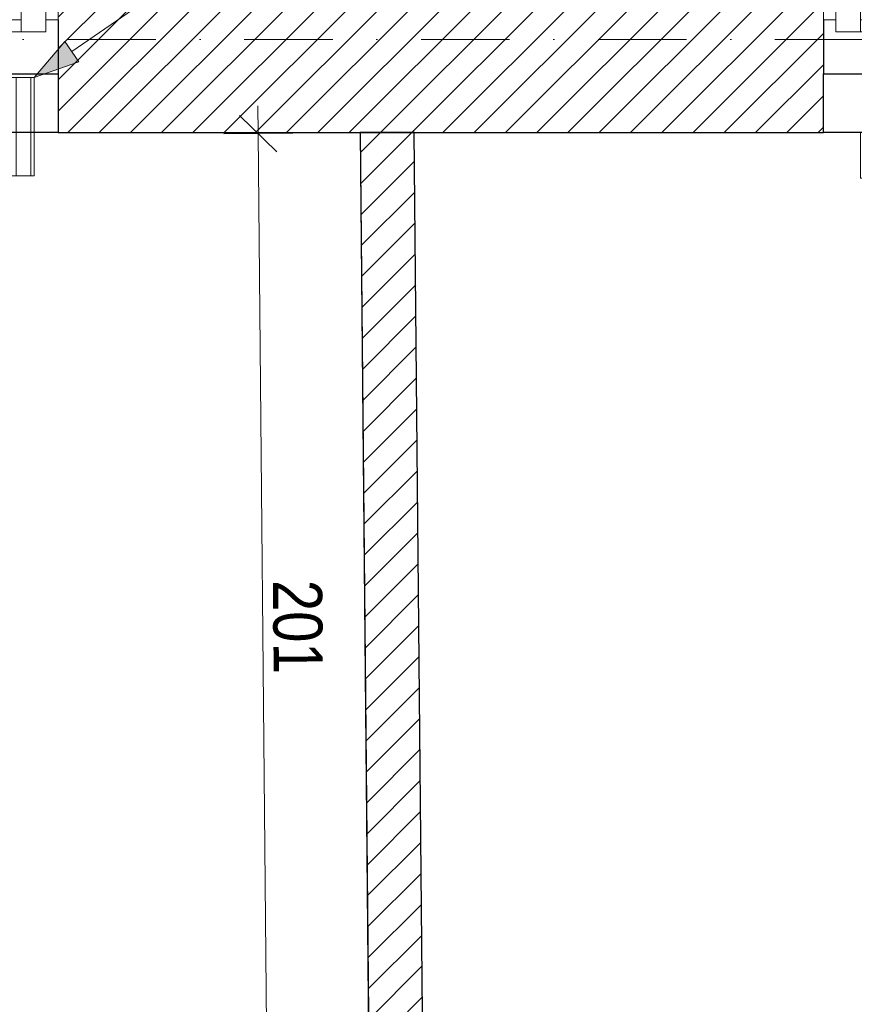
# Model space of a CAD drawing. Header units: millimetres. Extents: x 172139 to 266886, y 98118 to 138225.
# Tile 77 of 123: x 219943 to 221643, y 119371 to 121376. Entities that reach past the tile are written whole.
import ezdxf

# ---------------------------------------------------------------- set-up
doc = ezdxf.new("R2010")
doc.units = ezdxf.units.MM
doc.header["$MEASUREMENT"] = 0
doc.linetypes.add('Kropki i Kreski', pattern=[360, 180, -90, 0, -90])
doc.linetypes.add('Wipeout_Contour', pattern=[1000, 0, -1000])
for name, color, linetype in [('Konstrukcja - Siatki mod', 7, 'Continuous'), ('KR_INW', 7, 'Continuous'), ('NAPIS_SODON', 7, 'Continuous'), ('Okna ArchiCADa', 7, 'Continuous'), ('PRZEBUDOWA_WYBURZENIA_DZIAŁOWE', 7, 'Continuous'), ('PRZEBUDOWA_WYBURZENIA_OPIS', 7, 'Continuous')]:
    doc.layers.add(name, color=color, linetype=linetype)
for name, color, linetype, lineweight, true_color in [('Konstrukcja - Siatki mod_Nr_pióra__48', 7, 'Continuous', 15, 0xa80f02), ('Okna ArchiCADa_Nr_pióra__61', 7, 'Continuous', 13, 0x6a6a6a), ('Okna ArchiCADa_Nr_pióra__64', 7, 'Continuous', 13, 0x41c341), ('PRZEBUDOWA_GRZEJNIK_DEMONTAŻ_Nr_pióra__48', 7, 'Continuous', 15, 0xa80f02), ('PRZEBUDOWA_WYBURZENIA_DZIAŁOWE_Nr_pióra__48', 7, 'Continuous', 15, 0xa80f02), ('PRZEBUDOWA_WYBURZENIA_OPIS_Nr_pióra__20', 7, 'Continuous', 13, 0xb00000)]:
    doc.layers.add(name, color=color, linetype=linetype, lineweight=lineweight, true_color=true_color)
for name, color, linetype, lineweight in [('KR_INW_Nr_pióra__101', 252, 'Continuous', 5), ('KR_INW_Nr_pióra__27', 7, 'Continuous', 25), ('NAPIS_SODON_Nr_pióra__121', 255, 'Continuous', 0), ('Okna ArchiCADa_Nr_pióra__27', 7, 'Continuous', 25), ('PRZEBUDOWA_WYBURZENIA_DZIAŁOWE_Nr_pióra__27', 7, 'Continuous', 25), ('PRZEBUDOWA_WYBURZENIA_OPIS_Nr_pióra__1', 7, 'Continuous', 13), ('STREFA_WYBURZENIA_Nr_pióra__121', 255, 'Continuous', 0)]:
    doc.layers.add(name, color=color, linetype=linetype, lineweight=lineweight)
doc.styles.add('GENERATED_STYLE_1', font='txt')
doc.linetypes.add('X', pattern='A,0,[1,20231130_A.01.3_WYBURZENIA1.Shx,S=2.380952,R=0,X=0,Y=0],-300,0', length=300)
doc.dimstyles.new('GENERATED_STYLE__1', dxfattribs={"dimtxt": 100, "dimasz": 71.25, "dimexe": 0.18, "dimexo": 0, "dimgap": 0.09, "dimtad": 1, "dimdec": 0, "dimlfac": 0.1, "dimzin": 0, "dimdsep": 46, "dimtxsty": 'GENERATED_STYLE_1', "dimblk": 'ARROWHEAD_6', "dimblk1": 'ARROWHEAD_6', "dimblk2": 'ARROWHEAD_6', "dimcen": 0.09, "dimclrd": 256, "dimclre": 256, "dimclrt": 256, "dimadec": 1, "dimazin": 0, "dimtfac": 1, "dimtdec": 4, "dimtmove": 0, "dimatfit": 3, "dimfxl": 0, "dimtolj": 1, "dimtzin": 0, "dimarcsym": 0})
pattern_1 = [(45, (0, 0), (-31.819804, 31.819804), [])]

# ---------------------------------------------------------------- blocks, each defined once
blk = doc.blocks.new('Strop_2', base_point=(188316, 115154.1))
at = {"layer": 'NAPIS_SODON_Nr_pióra__121', "linetype": 'Continuous', "flags": 128}
blk.add_lwpolyline([(205315.4, 121145.6), (224463.2, 121145.6), (224463.2, 120284.7), (224843.2, 120284.7), (224843.2, 121525.6), (230445.6, 121525.6), (230445.6, 120284.7), (230445.6, 115394.1), (230442.2, 115394.1), (230443.9, 117003.9), (226439, 117009.8), (226379.4, 115221.6), (224893.2, 115252.5), (224893.2, 113397.6), (205242.2, 113397.6)], dxfattribs=at)
blk = doc.blocks.new('Okno dwuskrzydłowe 19')
at = {"layer": 'Okna ArchiCADa_Nr_pióra__64', "linetype": 'Continuous'}
for p, q in [((-562.8, 230), (562.8, 230)), ((-537.8, 25), (-487.8, 25)), ((-537.8, -25), (-537.8, 25)), ((-487.8, 25), (-50, 25)), ((-487.8, 25), (-487.8, -25)), ((-487.8, 25), (-50, 25)), ((-50, -25), (-50, 25)), ((-50, 25), (0, 25)), ((0, 25), (0, -25)), ((0, 25), (50, 25)), ((0, -25), (0, 25)), ((50, 25), (487.8, 25)), ((50, 25), (50, -25)), ((50, 25), (487.8, 25)), ((487.8, -25), (487.8, 25)), ((487.8, 25), (537.8, 25)), ((537.8, 25), (537.8, -25)), ((-562.8, 0), (-537.8, 0)), ((-562.8, -50), (-562.8, 0)), ((-537.8, 0), (-537.8, -25)), ((-487.8, 0), (-50, 0)), ((50, 0), (487.8, 0)), ((537.8, -25), (537.8, 0)), ((537.8, 0), (562.8, 0)), ((562.8, -50), (562.8, 0)), ((-537.8, -25), (-512.8, -25)), ((-487.8, -25), (-537.8, -25)), ((-512.8, -25), (-512.8, -50)), ((-50, -25), (-487.8, -25)), ((0, -25), (-50, -25)), ((50, -25), (0, -25)), ((487.8, -25), (50, -25)), ((537.8, -25), (487.8, -25)), ((512.8, -50), (512.8, -25)), ((512.8, -25), (537.8, -25)), ((-512.8, -50), (-562.8, -50)), ((-512.8, -50), (-562.8, -50)), ((0, -50), (-512.8, -50)), ((512.8, -50), (0, -50)), ((562.8, -50), (512.8, -50)), ((512.8, -50), (562.8, -50)), ((-512.8, -300), (512.8, -300)), ((-512.8, -300), (-512.8, -330)), ((512.8, -330), (512.8, -300)), ((-512.8, -330), (512.8, -330))]:
    blk.add_line(p, q, dxfattribs=at)
blk = doc.blocks.new('Wnęka sklepiona płasko 19')
at = {"layer": 'Okna ArchiCADa_Nr_pióra__27', "linetype": 'Continuous'}
for p, q in [((-1288.9, 250), (-1288.9, 130)), ((1288.9, 250), (-1288.9, 250)), ((-1288.9, 130), (1288.9, 130))]:
    blk.add_line(p, q, dxfattribs=at)
at = {"layer": 'Okna ArchiCADa_Nr_pióra__61', "linetype": 'Continuous'}
blk.add_line((-1288.9, 250), (1288.9, 250), dxfattribs=at)
blk = doc.blocks.new('Wnęka sklepiona płasko 19_2')
at = {"layer": 'Okna ArchiCADa_Nr_pióra__27', "linetype": 'Continuous'}
for p, q in [((1264.8, 250), (-1264.8, 250)), ((1264.8, 130), (1264.8, 250)), ((-1264.8, 130), (1264.8, 130))]:
    blk.add_line(p, q, dxfattribs=at)
at = {"layer": 'Okna ArchiCADa_Nr_pióra__61', "linetype": 'Continuous'}
blk.add_line((-1264.8, 250), (1264.8, 250), dxfattribs=at)
blk = doc.blocks.new('Ściana_1', base_point=(179075.1, 121675.6))
at = {"layer": 'KR_INW_Nr_pióra__101', "linetype": 'Continuous'}
h = blk.add_hatch(dxfattribs=at)
h.set_pattern_fill('Cegła_licówka', color=256, style=0, pattern_type=2)
h.set_pattern_definition(pattern_1)
h.paths.add_polyline_path([(220021.8, 121525.6), (220021.8, 121425.6), (220021.8, 121375.6), (220021.8, 121145.6), (221580, 121145.6), (221580, 121375.6), (221580, 121425.6), (221580, 121525.6)])
at = {"layer": 'KR_INW_Nr_pióra__27', "linetype": 'Continuous'}
for p, q in [((220021.8, 121375.6), (220021.8, 121265.6)), ((221580, 121375.6), (221580, 121265.6))]:
    blk.add_line(p, q, dxfattribs=at)
at = {"layer": 'KR_INW_Nr_pióra__27', "linetype": 'Continuous', "flags": 128}
blk.add_lwpolyline([(220021.8, 121145.6), (221580, 121145.6)], dxfattribs=at)
at = {"layer": 'Okna ArchiCADa', "color": 251, "linetype": 'Continuous', "lineweight": 13, "true_color": 0x6a6a6a, "xscale": -1, "zscale": 1000, "rotation": 180}
for name, p in [('Wnęka sklepiona płasko 19_2', (218757, 121395.6)), ('Wnęka sklepiona płasko 19', (222868.8, 121395.6))]:
    blk.add_blockref(name, p, dxfattribs=at)
at = {"layer": 'Okna ArchiCADa_Nr_pióra__64', "linetype": 'Continuous', "xscale": -1, "zscale": 1000, "rotation": 180}
for p in [(219458.9, 121375.6), (222142.8, 121375.6)]:
    blk.add_blockref('Okno dwuskrzydłowe 19', p, dxfattribs=at)
blk = doc.blocks.new('Ściana_11', base_point=(220636.9, 121145.6))
at = {"layer": 'PRZEBUDOWA_WYBURZENIA_DZIAŁOWE_Nr_pióra__48', "linetype": 'Continuous'}
h = blk.add_hatch(dxfattribs=at)
h.set_pattern_fill('Cegła_licówka', color=256, style=0, pattern_type=2)
h.set_pattern_definition(pattern_1)
h.paths.add_polyline_path([(220746.9, 121146.6), (220636.9, 121145.6), (220655.4, 119135), (220765.4, 119136)])
at = {"layer": 'PRZEBUDOWA_WYBURZENIA_DZIAŁOWE_Nr_pióra__27', "linetype": 'X', "flags": 128}
for points in [[(220746.9, 121146.6), (220636.9, 121145.6)], [(220636.9, 121145.6), (220655.4, 119135)], [(220765.4, 119136), (220746.9, 121146.6)]]:
    blk.add_lwpolyline(points, dxfattribs=at)
blk = doc.blocks.new('Linia_1', base_point=(221933.9, 122611.7))
at = {"layer": 'PRZEBUDOWA_WYBURZENIA_OPIS', "linetype": 'Continuous', "lineweight": 0, "true_color": 0x000000}
blk.add_hatch(color=18, dxfattribs=at).paths.add_polyline_path([(219973.1, 121257.6), (220064.1, 121290.1), (220035.7, 121331.2)])
at = {"layer": 'PRZEBUDOWA_WYBURZENIA_OPIS_Nr_pióra__1', "linetype": 'Continuous'}
for p, q in [((221933.9, 122611.7), (220049.9, 121310.7)), ((219973.1, 121257.6), (220035.7, 121331.2)), ((220035.7, 121331.2), (220064.1, 121290.1)), ((219973.1, 121257.6), (220064.1, 121290.1))]:
    blk.add_line(p, q, dxfattribs=at)
blk = doc.blocks.new('*D500')
at = {"layer": 'PRZEBUDOWA_WYBURZENIA_OPIS_Nr_pióra__20', "linetype": 'Continuous'}
for p, q in [((220447.7, 119133.1), (220429.2, 121143.7)), ((220409.8, 119170.3), (220485.5, 119095.9)), ((220518, 119133.7), (220377.3, 119132.5)), ((220461.5, 117625.9), (220447.7, 119133.1)), ((220423.7, 117663), (220499.4, 117588.7))]:
    blk.add_line(p, q, dxfattribs=at)
at = {"color": 254, "linetype": 'Wipeout_Contour', "lineweight": 0, "ltscale": 1001158.998197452}
blk.add_wipeout([(220473.7, 118475.7), (220475.5, 118283.7), (220575.5, 118284.6), (220573.7, 118476.6)], dxfattribs=at).dxf.layer = 'PRZEBUDOWA_WYBURZENIA_OPIS'
at = {"layer": 'PRZEBUDOWA_WYBURZENIA_OPIS_Nr_pióra__20', "insert": (220473.7, 118475.7), "char_height": 100, "attachment_point": 7, "rotation": 270.5273, "style": 'GENERATED_STYLE_1'}
blk.add_mtext('\\A1;{\\fArial Narrow|b0|i0|c238|p34;151}', dxfattribs=at)
blk = doc.blocks.new('ARROWHEAD_6')
at = {"color": 0, "linetype": 'Continuous', "lineweight": 0}
for p, q in [((-0.5, -0.5), (0.5, 0.5)), ((0, 0), (-1, 0))]:
    blk.add_line(p, q, dxfattribs=at)
blk = doc.blocks.new('*D501')
at = {"layer": 'PRZEBUDOWA_WYBURZENIA_OPIS_Nr_pióra__20', "linetype": 'Continuous'}
for p, q in [((220467, 121106.5), (220391.3, 121180.8)), ((220429.2, 121143.7), (220428.6, 121199.9)), ((220499.5, 121144.3), (220358.8, 121143)), ((220447.7, 119133.1), (220429.2, 121143.7)), ((220409.8, 119170.3), (220485.5, 119095.9))]:
    blk.add_line(p, q, dxfattribs=at)
at = {"color": 254, "linetype": 'Wipeout_Contour', "lineweight": 0, "ltscale": 1004448.909265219}
blk.add_wipeout([(220457.5, 120234.6), (220459.3, 120042.6), (220559.3, 120043.5), (220557.5, 120235.5)], dxfattribs=at).dxf.layer = 'PRZEBUDOWA_WYBURZENIA_OPIS'
at = {"layer": 'PRZEBUDOWA_WYBURZENIA_OPIS_Nr_pióra__20', "insert": (220457.5, 120234.6), "char_height": 100, "attachment_point": 7, "rotation": 270.5273, "style": 'GENERATED_STYLE_1'}
blk.add_mtext('\\A1;{\\fArial Narrow|b0|i0|c238|p34;201}', dxfattribs=at)
blk = doc.blocks.new('Standardowy znacznik siatki_10')
at = {"layer": 'Konstrukcja - Siatki mod_Nr_pióra__48', "linetype": 'Kropki i Kreski'}
blk.add_line((1000, 0), (72912, 0), dxfattribs=at)

msp = doc.modelspace()

# ---------------------------------------------------------------- hatches: boundary and pattern name
at = {"layer": 'PRZEBUDOWA_GRZEJNIK_DEMONTAŻ_Nr_pióra__48', "linetype": 'Continuous'}
h = msp.add_hatch(dxfattribs=at)
h.set_pattern_fill('Sklejka', color=256, style=0, pattern_type=2)
h.set_pattern_definition([(90, (219456.278, 121157.63), (-30, 0), [])])
h.paths.add_polyline_path([(218939.5, 121057.6), (219973.1, 121057.6), (219973.1, 121257.6), (218939.5, 121257.6)])

# ---------------------------------------------------------------- linework, layer by layer
at = {"layer": 'PRZEBUDOWA_GRZEJNIK_DEMONTAŻ_Nr_pióra__48', "linetype": 'X', "flags": 128}
msp.add_lwpolyline([(218939.5, 121057.6), (219973.1, 121057.6), (219973.1, 121257.6), (218939.5, 121257.6)], close=True, dxfattribs=at)
at = {"layer": 'STREFA_WYBURZENIA_Nr_pióra__121', "linetype": 'Continuous', "flags": 128}
for points in [[(218939.5, 121145.6), (216352.2, 121145.6), (216562.2, 121140), (216420.8, 115856.8), (216420.8, 115856.8), (216785.8, 115846.9), (216797.4, 115586.8), (216862.4, 115586.8), (218312.4, 115586.8), (220688.1, 115586.8), (220678.8, 116587.4), (220733.9, 116588.9), (220678.8, 116588.4), (220636.9, 121145.6), (219973.1, 121145.6), (219973.1, 121057.6), (218939.5, 121057.6)], [(221450.1, 115586.8), (224463.2, 115586.8), (224463.2, 116921.5), (224463.2, 117921.9), (224463.2, 120284.7), (224463.2, 121145.6), (222689.1, 121145.6), (222689.1, 121053.2), (221655.5, 121053.2), (221655.5, 121145.6), (220746.9, 121145.6), (220788.8, 116590.4), (221432.6, 116607.4)]]:
    msp.add_lwpolyline(points, close=True, dxfattribs=at)

# ---------------------------------------------------------------- block references
at = {"layer": 'Konstrukcja - Siatki mod', "color": 8, "linetype": 'Continuous', "lineweight": 13, "zscale": 1000}
msp.add_blockref('Standardowy znacznik siatki_10', (177989.3, 121335.6), dxfattribs=at)
at = {"layer": 'KR_INW'}
msp.add_blockref('Ściana_1', (179075.1, 121675.6), dxfattribs=at)
at = {"layer": 'NAPIS_SODON', "color": 255, "linetype": 'Continuous', "lineweight": 0}
msp.add_blockref('Strop_2', (188316, 115154.1), dxfattribs=at)
at = {"layer": 'PRZEBUDOWA_WYBURZENIA_DZIAŁOWE'}
msp.add_blockref('Ściana_11', (220636.9, 121145.6), dxfattribs=at)
at = {"layer": 'PRZEBUDOWA_WYBURZENIA_OPIS', "linetype": 'Continuous'}
msp.add_blockref('Linia_1', (221933.9, 122611.7), dxfattribs=at)

# ---------------------------------------------------------------- next in the draw order: dimensions: what is measured, and where the dimension line sits
at = {"layer": 'PRZEBUDOWA_WYBURZENIA_OPIS', "color": 14, "linetype": 'Continuous', "lineweight": 13, "true_color": 0xb00000}
dim = msp.add_linear_dim(base=(220447.7, 119133.1), p1=(220669.3, 117627.8), p2=(220655.4, 119135), angle=90.5273, dimstyle='GENERATED_STYLE__1', dxfattribs=at)
dim.commit()
dim.dimension.update_dxf_attribs({"geometry": '*D500', "text_midpoint": (220524.8, 118362.3), "dimtype": 160, "text_rotation": 270.5273})

# ---------------------------------------------------------------- next in the draw order: dimensions: what is measured, and where the dimension line sits
dim = msp.add_linear_dim(base=(220429.2, 121143.7), p1=(220655.4, 119135), p2=(220636.9, 121145.6), angle=90.5273, dimstyle='GENERATED_STYLE__1', dxfattribs=at)
dim.commit()
dim.dimension.update_dxf_attribs({"geometry": '*D501', "text_midpoint": (220508.6, 120121.2), "dimtype": 160, "text_rotation": 270.5273})

# ---------------------------------------------------------------- next in the draw order: texts
at = {"layer": 'PRZEBUDOWA_WYBURZENIA_OPIS_Nr_pióra__1', "linetype": 'Continuous', "char_height": 100, "attachment_point": 7, "style": 'GENERATED_STYLE_1'}
for s, insert in [('\\A1;{\\fArial Narrow|b0|i0|c238|p34;wyburzyć ścianę działową na całej wysokości}', (217490.5, 120501.7)), ('\\A1;{\\fArial Narrow|b0|i0|c238|p34;zdemontować drzwi przesuwne, automatyczne}', (217490.5, 120216.5))]:
    msp.add_mtext(s, dxfattribs=dict(at, insert=insert))

doc.saveas('drawing.dxf')
